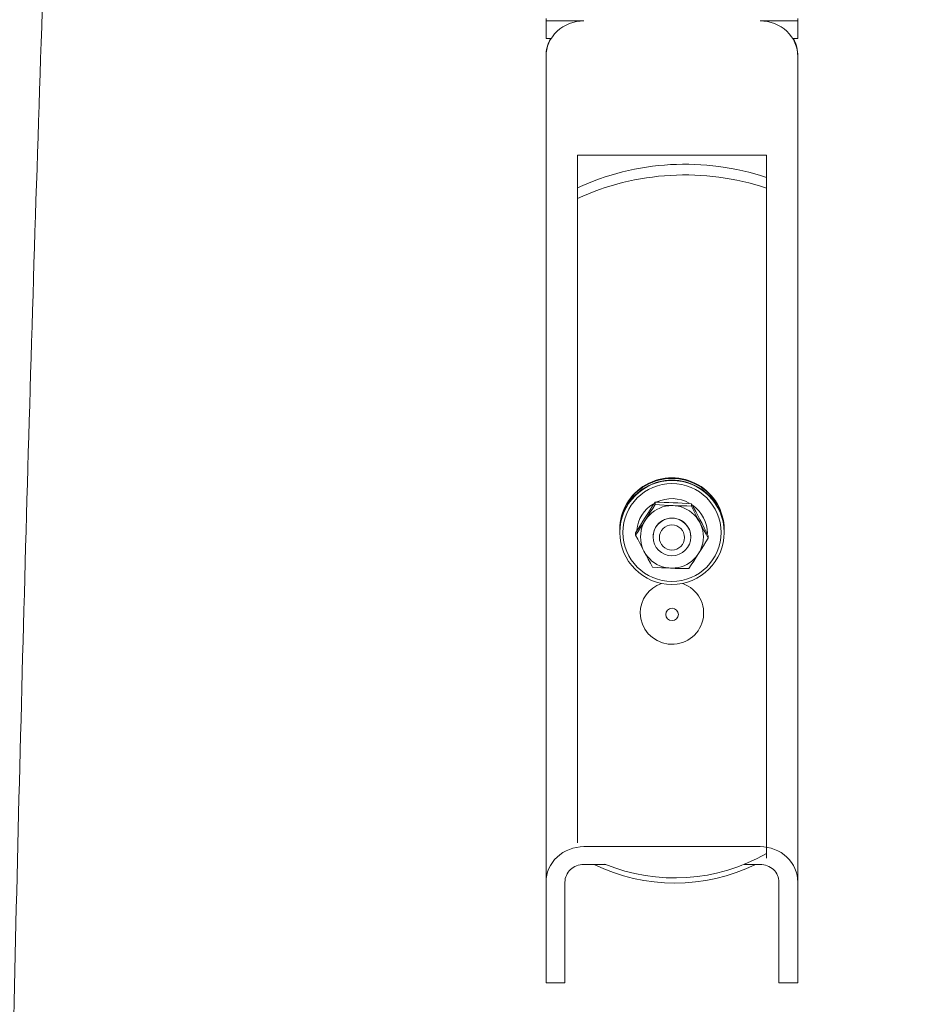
# Model space of a CAD drawing. Header units: millimetres. Extents: x -2674 to -2203, y -551 to -52.
# Tile 122 of 136: x -2281.39 to -2279.97, y -79.42 to -77.85. Entities that reach past the tile are written whole.
import ezdxf
from ezdxf.lldxf.tags import DXFTag

# ---------------------------------------------------------------- set-up
doc = ezdxf.new("R2010")
doc.units = ezdxf.units.MM
doc.layers.add('layer 1', color=7, linetype='Continuous')
tags = doc.linetypes.add('New Line14', pattern=[28.3, 19, -3.1, 3.1, -3.1]).pattern_tags.tags
tags[10:11] = [DXFTag(74, 4), DXFTag(75, 0), DXFTag(340, '0'), DXFTag(46, 1.0), DXFTag(50, 0.0), DXFTag(44, 0.0), DXFTag(45, 0.0)]
tags[8:9] = [DXFTag(74, 4), DXFTag(75, 0), DXFTag(340, '0'), DXFTag(46, 1.0), DXFTag(50, 0.0), DXFTag(44, 0.0), DXFTag(45, 0.0)]
tags[6:7] = [DXFTag(74, 4), DXFTag(75, 0), DXFTag(340, '0'), DXFTag(46, 1.0), DXFTag(50, 0.0), DXFTag(44, 0.0), DXFTag(45, 0.0)]
tags[4:5] = [DXFTag(74, 4), DXFTag(75, 0), DXFTag(340, '0'), DXFTag(46, 1.0), DXFTag(50, 0.0), DXFTag(44, 0.0), DXFTag(45, 0.0)]

msp = doc.modelspace()

# ---------------------------------------------------------------- linework, layer by layer
at = {"layer": 'layer 1', "linetype": 'New Line14', "lineweight": 9}
msp.add_open_spline([(-2280.0439, -71.8976), (-2280.0439, -71.8882), (-2280.0439, -71.8788), (-2280.0439, -71.8694), (-2280.0439, -71.8694), (-2280.0439, -70.0266), (-2280.5506, -70.2383), (-2280.8821, -71.7217), (-2280.8821, -71.7217), (-2281.3964, -74.023), (-2281.4891, -79.3852), (-2281.5114, -82.6398), (-2281.5114, -82.6398), (-2281.5256, -84.72), (-2281.5111, -85.9392), (-2281.5111, -88.5338), (-2281.5111, -88.5338), (-2281.5111, -88.5391), (-2281.5111, -88.5445), (-2281.5111, -88.5498), (-2281.5111, -88.5498), (-2281.5111, -92.7162), (-2281.68, -96.4901), (-2281.68, -100.6565), (-2281.68, -100.6565), (-2281.68, -100.6582), (-2281.68, -100.6599), (-2281.68, -100.6615)], degree=3, knots=[0, 0, 0, 0, 0.125, 0.125, 0.125, 0.125, 0.25, 0.25, 0.25, 0.25, 0.375, 0.375, 0.375, 0.375, 0.5, 0.5, 0.5, 0.5, 0.625, 0.625, 0.625, 0.625, 0.75, 0.75, 0.75, 0.75, 1, 1, 1, 1], dxfattribs=at)
at = {"layer": 'layer 1', "lineweight": 9}
for points, knots in [([(-2279.974, -71.8788), (-2279.9748, -71.7597), (-2279.9758, -71.6586), (-2279.9792, -71.5606), (-2279.9792, -71.5606), (-2279.9823, -71.4688), (-2279.9875, -71.3796), (-2279.9941, -71.2977), (-2279.9941, -71.2977), (-2279.9999, -71.2251), (-2280.0069, -71.1581), (-2280.015, -71.0959), (-2280.015, -71.0959), (-2280.0221, -71.0412), (-2280.0302, -70.9901), (-2280.0391, -70.9429), (-2280.0391, -70.9429), (-2280.047, -70.9008), (-2280.0556, -70.8617), (-2280.0649, -70.8255), (-2280.0649, -70.8255), (-2280.0731, -70.7934), (-2280.0819, -70.7636), (-2280.0912, -70.7362), (-2280.0912, -70.7362), (-2280.0992, -70.7123), (-2280.1077, -70.6901), (-2280.1168, -70.6693), (-2280.1168, -70.6693), (-2280.1259, -70.6483), (-2280.1357, -70.6287), (-2280.1464, -70.6103), (-2280.1464, -70.6103), (-2280.1598, -70.5875), (-2280.1747, -70.5666), (-2280.1907, -70.5489), (-2280.1907, -70.5489), (-2280.2096, -70.528), (-2280.2301, -70.5116), (-2280.2512, -70.5), (-2280.2512, -70.5), (-2280.2706, -70.4893), (-2280.2905, -70.4826), (-2280.311, -70.4797), (-2280.311, -70.4797), (-2280.3276, -70.4774), (-2280.3446, -70.4777), (-2280.3612, -70.4803), (-2280.3612, -70.4803), (-2280.3841, -70.484), (-2280.4064, -70.4922), (-2280.4279, -70.5041), (-2280.4279, -70.5041), (-2280.4529, -70.5179), (-2280.4769, -70.5368), (-2280.5003, -70.5601), (-2280.5003, -70.5601), (-2280.5248, -70.5844), (-2280.5487, -70.6137), (-2280.572, -70.6474), (-2280.572, -70.6474), (-2280.5951, -70.6809), (-2280.6177, -70.7187), (-2280.6397, -70.7602), (-2280.6397, -70.7602), (-2280.6616, -70.8015), (-2280.6829, -70.8465), (-2280.7041, -70.8957), (-2280.7041, -70.8957), (-2280.7256, -70.9456), (-2280.747, -71), (-2280.7681, -71.0586), (-2280.7681, -71.0586), (-2280.7896, -71.1185), (-2280.811, -71.1829), (-2280.8319, -71.2516), (-2280.8319, -71.2516), (-2280.8532, -71.3215), (-2280.8741, -71.3958), (-2280.8946, -71.4749), (-2280.8946, -71.4749), (-2280.9128, -71.5451), (-2280.9307, -71.619), (-2280.9481, -71.6963), (-2280.9481, -71.6963), (-2280.9602, -71.7503), (-2280.9721, -71.806), (-2280.9838, -71.8633), (-2280.9838, -71.8633), (-2280.994, -71.9132), (-2281.004, -71.9644), (-2281.0138, -72.0168), (-2281.0138, -72.0168), (-2281.0257, -72.0801), (-2281.0374, -72.1451), (-2281.0488, -72.2119), (-2281.0488, -72.2119), (-2281.0625, -72.2923), (-2281.0759, -72.3752), (-2281.089, -72.4603), (-2281.089, -72.4603), (-2281.1032, -72.5532), (-2281.117, -72.6488), (-2281.1304, -72.7468), (-2281.1304, -72.7468), (-2281.1434, -72.8415), (-2281.156, -72.9386), (-2281.1682, -73.0376), (-2281.1682, -73.0376), (-2281.1799, -73.1333), (-2281.1914, -73.2308), (-2281.2024, -73.33), (-2281.2024, -73.33), (-2281.2272, -73.552), (-2281.2503, -73.7827), (-2281.2718, -74.0201), (-2281.2718, -74.0201), (-2281.2932, -74.2565), (-2281.313, -74.4995), (-2281.3314, -74.7475), (-2281.3314, -74.7475), (-2281.3498, -74.9957), (-2281.3668, -75.249), (-2281.3825, -75.5059), (-2281.3825, -75.5059), (-2281.3982, -75.7629), (-2281.4126, -76.0235), (-2281.4259, -76.2865), (-2281.4259, -76.2865), (-2281.4392, -76.5497), (-2281.4513, -76.8154), (-2281.4624, -77.0824), (-2281.4624, -77.0824), (-2281.4735, -77.3495), (-2281.4836, -77.6179), (-2281.4928, -77.8867), (-2281.4928, -77.8867), (-2281.502, -78.1554), (-2281.5102, -78.4245), (-2281.5177, -78.693), (-2281.5177, -78.693), (-2281.5252, -78.9615), (-2281.5318, -79.2293), (-2281.5378, -79.4954), (-2281.5378, -79.4954), (-2281.5437, -79.7612), (-2281.5489, -80.0253), (-2281.5535, -80.2864), (-2281.5535, -80.2864), (-2281.5581, -80.5473), (-2281.5621, -80.8051), (-2281.5655, -81.0584), (-2281.5655, -81.0584), (-2281.5689, -81.3112), (-2281.5718, -81.5594), (-2281.5743, -81.8013), (-2281.5743, -81.8013), (-2281.5767, -82.0428), (-2281.5787, -82.278), (-2281.5804, -82.5042), (-2281.5804, -82.5042), (-2281.5821, -82.7302), (-2281.5834, -82.9472), (-2281.5844, -83.1562), (-2281.5844, -83.1562), (-2281.5854, -83.3661), (-2281.5862, -83.568), (-2281.5867, -83.765), (-2281.5867, -83.765), (-2281.5872, -83.9627), (-2281.5875, -84.1555), (-2281.5876, -84.3469), (-2281.5876, -84.3469), (-2281.5877, -84.5385), (-2281.5876, -84.7287), (-2281.5873, -84.9214), (-2281.5873, -84.9214), (-2281.5871, -85.1133), (-2281.5867, -85.3076), (-2281.5863, -85.5085), (-2281.5863, -85.5085), (-2281.5858, -85.7076), (-2281.5853, -85.9132), (-2281.5848, -86.1287), (-2281.5848, -86.1287), (-2281.5843, -86.2883), (-2281.5839, -86.4533), (-2281.5835, -86.6245), (-2281.5835, -86.6245), (-2281.5831, -86.7946), (-2281.5827, -86.9709), (-2281.5824, -87.1526), (-2281.5824, -87.1526), (-2281.5821, -87.3083), (-2281.5818, -87.4681), (-2281.5816, -87.6307), (-2281.5816, -87.6307), (-2281.5814, -87.7968), (-2281.5813, -87.9658), (-2281.5811, -88.1359), (-2281.5811, -88.1359), (-2281.581, -88.3122), (-2281.5809, -88.4896), (-2281.5811, -88.6669), (-2281.5811, -88.6669), (-2281.5812, -88.842), (-2281.5816, -89.0169), (-2281.5823, -89.1915), (-2281.5823, -89.1915), (-2281.583, -89.3641), (-2281.584, -89.5363), (-2281.5852, -89.708), (-2281.5852, -89.708), (-2281.5864, -89.8786), (-2281.5878, -90.0486), (-2281.5894, -90.218), (-2281.5894, -90.218), (-2281.5911, -90.3868), (-2281.5929, -90.555), (-2281.595, -90.7225), (-2281.595, -90.7225), (-2281.5992, -91.0729), (-2281.6043, -91.4201), (-2281.6099, -91.764), (-2281.6099, -91.764), (-2281.6155, -92.1085), (-2281.6216, -92.4498), (-2281.6282, -92.7888), (-2281.6282, -92.7888), (-2281.6347, -93.1282), (-2281.6416, -93.4652), (-2281.6486, -93.8012), (-2281.6486, -93.8012), (-2281.6556, -94.1373), (-2281.6627, -94.4723), (-2281.6699, -94.8076), (-2281.6699, -94.8076), (-2281.677, -95.1427), (-2281.6841, -95.4781), (-2281.6909, -95.815), (-2281.6909, -95.815), (-2281.696, -96.0619), (-2281.7009, -96.3096), (-2281.7056, -96.5586), (-2281.7056, -96.5586), (-2281.7103, -96.8073), (-2281.7148, -97.0574), (-2281.719, -97.3091), (-2281.719, -97.3091), (-2281.7231, -97.5559), (-2281.727, -97.8044), (-2281.7305, -98.0545), (-2281.7305, -98.0545), (-2281.7318, -98.1501), (-2281.7331, -98.2459), (-2281.7343, -98.342), (-2281.7343, -98.342), (-2281.7356, -98.4397), (-2281.7367, -98.5378), (-2281.7379, -98.6361), (-2281.7379, -98.6361), (-2281.7393, -98.7589), (-2281.7406, -98.8822), (-2281.7417, -99.0056), (-2281.7417, -99.0056), (-2281.7432, -99.1579), (-2281.7445, -99.3104), (-2281.7456, -99.4649), (-2281.7456, -99.4649), (-2281.7469, -99.6491), (-2281.748, -99.8363), (-2281.7487, -100.016), (-2281.7487, -100.016), (-2281.7493, -100.1767), (-2281.7496, -100.3313), (-2281.7498, -100.5015)], [0, 0, 0, 0, 0.014286, 0.014286, 0.014286, 0.014286, 0.028571, 0.028571, 0.028571, 0.028571, 0.042857, 0.042857, 0.042857, 0.042857, 0.057143, 0.057143, 0.057143, 0.057143, 0.071429, 0.071429, 0.071429, 0.071429, 0.085714, 0.085714, 0.085714, 0.085714, 0.1, 0.1, 0.1, 0.1, 0.114286, 0.114286, 0.114286, 0.114286, 0.128571, 0.128571, 0.128571, 0.128571, 0.142857, 0.142857, 0.142857, 0.142857, 0.157143, 0.157143, 0.157143, 0.157143, 0.171429, 0.171429, 0.171429, 0.171429, 0.185714, 0.185714, 0.185714, 0.185714, 0.2, 0.2, 0.2, 0.2, 0.214286, 0.214286, 0.214286, 0.214286, 0.228571, 0.228571, 0.228571, 0.228571, 0.242857, 0.242857, 0.242857, 0.242857, 0.257143, 0.257143, 0.257143, 0.257143, 0.271429, 0.271429, 0.271429, 0.271429, 0.285714, 0.285714, 0.285714, 0.285714, 0.3, 0.3, 0.3, 0.3, 0.314286, 0.314286, 0.314286, 0.314286, 0.328571, 0.328571, 0.328571, 0.328571, 0.342857, 0.342857, 0.342857, 0.342857, 0.357143, 0.357143, 0.357143, 0.357143, 0.371429, 0.371429, 0.371429, 0.371429, 0.385714, 0.385714, 0.385714, 0.385714, 0.4, 0.4, 0.4, 0.4, 0.414286, 0.414286, 0.414286, 0.414286, 0.428571, 0.428571, 0.428571, 0.428571, 0.442857, 0.442857, 0.442857, 0.442857, 0.457143, 0.457143, 0.457143, 0.457143, 0.471429, 0.471429, 0.471429, 0.471429, 0.485714, 0.485714, 0.485714, 0.485714, 0.5, 0.5, 0.5, 0.5, 0.514286, 0.514286, 0.514286, 0.514286, 0.528571, 0.528571, 0.528571, 0.528571, 0.542857, 0.542857, 0.542857, 0.542857, 0.557143, 0.557143, 0.557143, 0.557143, 0.571429, 0.571429, 0.571429, 0.571429, 0.585714, 0.585714, 0.585714, 0.585714, 0.6, 0.6, 0.6, 0.6, 0.614286, 0.614286, 0.614286, 0.614286, 0.628571, 0.628571, 0.628571, 0.628571, 0.642857, 0.642857, 0.642857, 0.642857, 0.657143, 0.657143, 0.657143, 0.657143, 0.671429, 0.671429, 0.671429, 0.671429, 0.685714, 0.685714, 0.685714, 0.685714, 0.7, 0.7, 0.7, 0.7, 0.714286, 0.714286, 0.714286, 0.714286, 0.728571, 0.728571, 0.728571, 0.728571, 0.742857, 0.742857, 0.742857, 0.742857, 0.757143, 0.757143, 0.757143, 0.757143, 0.771429, 0.771429, 0.771429, 0.771429, 0.785714, 0.785714, 0.785714, 0.785714, 0.8, 0.8, 0.8, 0.8, 0.814286, 0.814286, 0.814286, 0.814286, 0.828571, 0.828571, 0.828571, 0.828571, 0.842857, 0.842857, 0.842857, 0.842857, 0.857143, 0.857143, 0.857143, 0.857143, 0.871429, 0.871429, 0.871429, 0.871429, 0.885714, 0.885714, 0.885714, 0.885714, 0.9, 0.9, 0.9, 0.9, 0.914286, 0.914286, 0.914286, 0.914286, 0.928571, 0.928571, 0.928571, 0.928571, 0.942857, 0.942857, 0.942857, 0.942857, 0.957143, 0.957143, 0.957143, 0.957143, 0.971429, 0.971429, 0.971429, 0.971429, 1, 1, 1, 1]), ([(-2281.6099, -100.5015), (-2281.6097, -100.3513), (-2281.6094, -100.2139), (-2281.6089, -100.0713), (-2281.6089, -100.0713), (-2281.6084, -99.9044), (-2281.6074, -99.7305), (-2281.6063, -99.5592), (-2281.6063, -99.5592), (-2281.6053, -99.4125), (-2281.6042, -99.2678), (-2281.6029, -99.1232), (-2281.6029, -99.1232), (-2281.6018, -99.0026), (-2281.6006, -98.8819), (-2281.5993, -98.7618), (-2281.5993, -98.7618), (-2281.5982, -98.6654), (-2281.5971, -98.5693), (-2281.596, -98.4735), (-2281.596, -98.4735), (-2281.5949, -98.3868), (-2281.5938, -98.3003), (-2281.5927, -98.2139), (-2281.5927, -98.2139), (-2281.5899, -98.0056), (-2281.5869, -97.7985), (-2281.5836, -97.5925), (-2281.5836, -97.5925), (-2281.5803, -97.3807), (-2281.5767, -97.1702), (-2281.573, -96.9607), (-2281.573, -96.9607), (-2281.5663, -96.5854), (-2281.559, -96.2134), (-2281.5515, -95.8434), (-2281.5515, -95.8434), (-2281.544, -95.4732), (-2281.5362, -95.1049), (-2281.5284, -94.7369), (-2281.5284, -94.7369), (-2281.5214, -94.4084), (-2281.5144, -94.08), (-2281.5075, -93.7505), (-2281.5075, -93.7505), (-2281.5007, -93.4213), (-2281.494, -93.0911), (-2281.4876, -92.7586), (-2281.4876, -92.7586), (-2281.4812, -92.4266), (-2281.4752, -92.0925), (-2281.4697, -91.7553), (-2281.4697, -91.7553), (-2281.4643, -91.4188), (-2281.4593, -91.0793), (-2281.4552, -90.7366), (-2281.4552, -90.7366), (-2281.4528, -90.5421), (-2281.4507, -90.3466), (-2281.4488, -90.1502), (-2281.4488, -90.1502), (-2281.447, -89.9529), (-2281.4454, -89.7546), (-2281.4442, -89.5557), (-2281.4442, -89.5557), (-2281.443, -89.3548), (-2281.4421, -89.1533), (-2281.4416, -88.9513), (-2281.4416, -88.9513), (-2281.4411, -88.7448), (-2281.441, -88.538), (-2281.4411, -88.3316), (-2281.4411, -88.3316), (-2281.4412, -88.1298), (-2281.4413, -87.9284), (-2281.4415, -87.7308), (-2281.4415, -87.7308), (-2281.4418, -87.5386), (-2281.442, -87.3499), (-2281.4424, -87.1668), (-2281.4424, -87.1668), (-2281.4427, -86.9839), (-2281.4431, -86.8065), (-2281.4435, -86.6352), (-2281.4435, -86.6352), (-2281.4439, -86.463), (-2281.4444, -86.2971), (-2281.4448, -86.1366), (-2281.4448, -86.1366), (-2281.4453, -85.9203), (-2281.4459, -85.714), (-2281.4463, -85.5143), (-2281.4463, -85.5143), (-2281.4468, -85.3131), (-2281.4471, -85.1186), (-2281.4474, -84.9267), (-2281.4474, -84.9267), (-2281.4476, -84.7343), (-2281.4477, -84.5444), (-2281.4476, -84.3532), (-2281.4476, -84.3532), (-2281.4475, -84.1625), (-2281.4473, -83.9705), (-2281.4468, -83.7737), (-2281.4468, -83.7737), (-2281.4463, -83.5778), (-2281.4455, -83.3772), (-2281.4445, -83.1686), (-2281.4445, -83.1686), (-2281.4435, -82.9611), (-2281.4422, -82.7458), (-2281.4406, -82.5217), (-2281.4406, -82.5217), (-2281.4389, -82.2975), (-2281.437, -82.0644), (-2281.4346, -81.825), (-2281.4346, -81.825), (-2281.4322, -81.5852), (-2281.4293, -81.339), (-2281.426, -81.0883), (-2281.426, -81.0883), (-2281.4226, -80.8371), (-2281.4187, -80.5814), (-2281.4142, -80.3225), (-2281.4142, -80.3225), (-2281.4097, -80.0635), (-2281.4045, -79.8014), (-2281.3987, -79.5375), (-2281.3987, -79.5375), (-2281.3929, -79.2733), (-2281.3863, -79.0074), (-2281.379, -78.7407), (-2281.379, -78.7407), (-2281.3717, -78.4741), (-2281.3636, -78.2068), (-2281.3546, -77.9398), (-2281.3546, -77.9398), (-2281.3456, -77.6728), (-2281.3357, -77.4061), (-2281.3248, -77.1407), (-2281.3248, -77.1407), (-2281.3139, -76.8754), (-2281.302, -76.6114), (-2281.2889, -76.3497), (-2281.2889, -76.3497), (-2281.2759, -76.0883), (-2281.2618, -75.8293), (-2281.2464, -75.5737), (-2281.2464, -75.5737), (-2281.231, -75.3183), (-2281.2144, -75.0665), (-2281.1963, -74.8195), (-2281.1963, -74.8195), (-2281.1783, -74.5729), (-2281.159, -74.3312), (-2281.138, -74.0958), (-2281.138, -74.0958), (-2281.1171, -73.8603), (-2281.0946, -73.6312), (-2281.0705, -73.4105), (-2281.0705, -73.4105), (-2281.0598, -73.3124), (-2281.0488, -73.216), (-2281.0374, -73.1215), (-2281.0374, -73.1215), (-2281.0256, -73.0235), (-2281.0135, -72.9274), (-2281.001, -72.8336), (-2281.001, -72.8336), (-2280.988, -72.7364), (-2280.9746, -72.6416), (-2280.9609, -72.5493), (-2280.9609, -72.5493), (-2280.9477, -72.4609), (-2280.9342, -72.3748), (-2280.9203, -72.2913), (-2280.9203, -72.2913), (-2280.9086, -72.2212), (-2280.8967, -72.1529), (-2280.8845, -72.0866), (-2280.8845, -72.0866), (-2280.8746, -72.0327), (-2280.8645, -71.9801), (-2280.8543, -71.9288), (-2280.8543, -71.9288), (-2280.8433, -71.8739), (-2280.8322, -71.8206), (-2280.8209, -71.769), (-2280.8209, -71.769), (-2280.8045, -71.6941), (-2280.7877, -71.6229), (-2280.7706, -71.555), (-2280.7706, -71.555), (-2280.7507, -71.4758), (-2280.7304, -71.4013), (-2280.7098, -71.3317), (-2280.7098, -71.3317), (-2280.6894, -71.2624), (-2280.6687, -71.198), (-2280.6478, -71.1382), (-2280.6478, -71.1382), (-2280.6174, -71.0509), (-2280.5866, -70.9737), (-2280.5564, -70.9077), (-2280.5564, -70.9077), (-2280.5265, -70.8425), (-2280.4971, -70.7883), (-2280.4699, -70.7457), (-2280.4699, -70.7457), (-2280.4561, -70.7243), (-2280.4429, -70.7058), (-2280.4302, -70.6899), (-2280.4302, -70.6899), (-2280.4175, -70.6741), (-2280.4053, -70.6609), (-2280.394, -70.6505), (-2280.394, -70.6505), (-2280.3837, -70.6409), (-2280.3741, -70.6337), (-2280.3653, -70.6285), (-2280.3653, -70.6285), (-2280.3576, -70.624), (-2280.3505, -70.621), (-2280.3441, -70.6194), (-2280.3441, -70.6194), (-2280.338, -70.6179), (-2280.3326, -70.6177), (-2280.3273, -70.6186), (-2280.3273, -70.6186), (-2280.3207, -70.6198), (-2280.3142, -70.6227), (-2280.3078, -70.6274), (-2280.3078, -70.6274), (-2280.3006, -70.6328), (-2280.2934, -70.6405), (-2280.2856, -70.6511), (-2280.2856, -70.6511), (-2280.279, -70.6601), (-2280.2719, -70.6713), (-2280.264, -70.686), (-2280.264, -70.686), (-2280.2575, -70.6978), (-2280.2506, -70.712), (-2280.2434, -70.7287), (-2280.2434, -70.7287), (-2280.2364, -70.7451), (-2280.2293, -70.7639), (-2280.2224, -70.7846), (-2280.2224, -70.7846), (-2280.2145, -70.8084), (-2280.2068, -70.8346), (-2280.1995, -70.8635), (-2280.1995, -70.8635), (-2280.1912, -70.8961), (-2280.1834, -70.932), (-2280.1761, -70.9712), (-2280.1761, -70.9712), (-2280.1678, -71.0152), (-2280.1603, -71.0634), (-2280.1535, -71.1155), (-2280.1535, -71.1155), (-2280.1458, -71.1748), (-2280.1392, -71.2392), (-2280.1335, -71.3095), (-2280.1335, -71.3095), (-2280.1272, -71.3889), (-2280.1221, -71.4757), (-2280.1191, -71.5656), (-2280.1191, -71.5656), (-2280.1164, -71.6445), (-2280.1152, -71.7257), (-2280.1145, -71.8171)], [0, 0, 0, 0, 0.014493, 0.014493, 0.014493, 0.014493, 0.028986, 0.028986, 0.028986, 0.028986, 0.043478, 0.043478, 0.043478, 0.043478, 0.057971, 0.057971, 0.057971, 0.057971, 0.072464, 0.072464, 0.072464, 0.072464, 0.086957, 0.086957, 0.086957, 0.086957, 0.101449, 0.101449, 0.101449, 0.101449, 0.115942, 0.115942, 0.115942, 0.115942, 0.130435, 0.130435, 0.130435, 0.130435, 0.144928, 0.144928, 0.144928, 0.144928, 0.15942, 0.15942, 0.15942, 0.15942, 0.173913, 0.173913, 0.173913, 0.173913, 0.188406, 0.188406, 0.188406, 0.188406, 0.202899, 0.202899, 0.202899, 0.202899, 0.217391, 0.217391, 0.217391, 0.217391, 0.231884, 0.231884, 0.231884, 0.231884, 0.246377, 0.246377, 0.246377, 0.246377, 0.26087, 0.26087, 0.26087, 0.26087, 0.275362, 0.275362, 0.275362, 0.275362, 0.289855, 0.289855, 0.289855, 0.289855, 0.304348, 0.304348, 0.304348, 0.304348, 0.318841, 0.318841, 0.318841, 0.318841, 0.333333, 0.333333, 0.333333, 0.333333, 0.347826, 0.347826, 0.347826, 0.347826, 0.362319, 0.362319, 0.362319, 0.362319, 0.376812, 0.376812, 0.376812, 0.376812, 0.391304, 0.391304, 0.391304, 0.391304, 0.405797, 0.405797, 0.405797, 0.405797, 0.42029, 0.42029, 0.42029, 0.42029, 0.434783, 0.434783, 0.434783, 0.434783, 0.449275, 0.449275, 0.449275, 0.449275, 0.463768, 0.463768, 0.463768, 0.463768, 0.478261, 0.478261, 0.478261, 0.478261, 0.492754, 0.492754, 0.492754, 0.492754, 0.507246, 0.507246, 0.507246, 0.507246, 0.521739, 0.521739, 0.521739, 0.521739, 0.536232, 0.536232, 0.536232, 0.536232, 0.550725, 0.550725, 0.550725, 0.550725, 0.565217, 0.565217, 0.565217, 0.565217, 0.57971, 0.57971, 0.57971, 0.57971, 0.594203, 0.594203, 0.594203, 0.594203, 0.608696, 0.608696, 0.608696, 0.608696, 0.623188, 0.623188, 0.623188, 0.623188, 0.637681, 0.637681, 0.637681, 0.637681, 0.652174, 0.652174, 0.652174, 0.652174, 0.666667, 0.666667, 0.666667, 0.666667, 0.681159, 0.681159, 0.681159, 0.681159, 0.695652, 0.695652, 0.695652, 0.695652, 0.710145, 0.710145, 0.710145, 0.710145, 0.724638, 0.724638, 0.724638, 0.724638, 0.73913, 0.73913, 0.73913, 0.73913, 0.753623, 0.753623, 0.753623, 0.753623, 0.768116, 0.768116, 0.768116, 0.768116, 0.782609, 0.782609, 0.782609, 0.782609, 0.797101, 0.797101, 0.797101, 0.797101, 0.811594, 0.811594, 0.811594, 0.811594, 0.826087, 0.826087, 0.826087, 0.826087, 0.84058, 0.84058, 0.84058, 0.84058, 0.855072, 0.855072, 0.855072, 0.855072, 0.869565, 0.869565, 0.869565, 0.869565, 0.884058, 0.884058, 0.884058, 0.884058, 0.898551, 0.898551, 0.898551, 0.898551, 0.913043, 0.913043, 0.913043, 0.913043, 0.927536, 0.927536, 0.927536, 0.927536, 0.942029, 0.942029, 0.942029, 0.942029, 0.956522, 0.956522, 0.956522, 0.956522, 0.971014, 0.971014, 0.971014, 0.971014, 1, 1, 1, 1]), ([(-2280.491, -77.8552), (-2280.5069, -77.8552), (-2280.5222, -77.8611), (-2280.5334, -77.8717), (-2280.5334, -77.8717), (-2280.5447, -77.8823), (-2280.551, -77.8966), (-2280.551, -77.9116)], [0, 0, 0, 0, 0.333333, 0.333333, 0.333333, 0.333333, 1, 1, 1, 1]), ([(-2280.151, -77.9116), (-2280.151, -77.8966), (-2280.1573, -77.8823), (-2280.1686, -77.8717), (-2280.1686, -77.8717), (-2280.1798, -77.8611), (-2280.1951, -77.8552), (-2280.211, -77.8552)], [0, 0, 0, 0, 0.333333, 0.333333, 0.333333, 0.333333, 1, 1, 1, 1]), ([(-2280.2681, -78.663), (-2280.2681, -78.6338), (-2280.2839, -78.6068), (-2280.3095, -78.5922), (-2280.3095, -78.5922), (-2280.3352, -78.5776), (-2280.3668, -78.5776), (-2280.3925, -78.5922), (-2280.3925, -78.5922), (-2280.4181, -78.6068), (-2280.4339, -78.6338), (-2280.4339, -78.663)], [0, 0, 0, 0, 0.25, 0.25, 0.25, 0.25, 0.5, 0.5, 0.5, 0.5, 1, 1, 1, 1]), ([(-2280.2681, -78.664), (-2280.2681, -78.6348), (-2280.2839, -78.6078), (-2280.3095, -78.5932), (-2280.3095, -78.5932), (-2280.3352, -78.5786), (-2280.3668, -78.5786), (-2280.3925, -78.5932), (-2280.3925, -78.5932), (-2280.4181, -78.6078), (-2280.4339, -78.6348), (-2280.4339, -78.664)], [0, 0, 0, 0, 0.25, 0.25, 0.25, 0.25, 0.5, 0.5, 0.5, 0.5, 1, 1, 1, 1]), ([(-2280.2681, -78.6675), (-2280.2681, -78.638), (-2280.2839, -78.6107), (-2280.3095, -78.596), (-2280.3095, -78.596), (-2280.3352, -78.5812), (-2280.3668, -78.5812), (-2280.3925, -78.596), (-2280.3925, -78.596), (-2280.4181, -78.6107), (-2280.4339, -78.638), (-2280.4339, -78.6675)], [0, 0, 0, 0, 0.25, 0.25, 0.25, 0.25, 0.5, 0.5, 0.5, 0.5, 1, 1, 1, 1]), ([(-2280.2681, -78.668), (-2280.2681, -78.6224), (-2280.3052, -78.5854), (-2280.351, -78.5854), (-2280.351, -78.5854), (-2280.3968, -78.5854), (-2280.4339, -78.6224), (-2280.4339, -78.668), (-2280.4339, -78.668), (-2280.4339, -78.7137), (-2280.3968, -78.7507), (-2280.351, -78.7507), (-2280.351, -78.7507), (-2280.3052, -78.7507), (-2280.2681, -78.7137), (-2280.2681, -78.668)], [0, 0, 0, 0, 0.2, 0.2, 0.2, 0.2, 0.4, 0.4, 0.4, 0.4, 0.6, 0.6, 0.6, 0.6, 1, 1, 1, 1]), ([(-2280.273, -78.668), (-2280.273, -78.6251), (-2280.3079, -78.5903), (-2280.351, -78.5903), (-2280.351, -78.5903), (-2280.3941, -78.5903), (-2280.429, -78.6251), (-2280.429, -78.668), (-2280.429, -78.668), (-2280.429, -78.711), (-2280.3941, -78.7457), (-2280.351, -78.7457), (-2280.351, -78.7457), (-2280.3079, -78.7457), (-2280.273, -78.711), (-2280.273, -78.668)], [0, 0, 0, 0, 0.2, 0.2, 0.2, 0.2, 0.4, 0.4, 0.4, 0.4, 0.6, 0.6, 0.6, 0.6, 1, 1, 1, 1]), ([(-2280.4009, -78.675), (-2280.4009, -78.7025), (-2280.3786, -78.7247), (-2280.351, -78.7247), (-2280.351, -78.7247), (-2280.3234, -78.7247), (-2280.3011, -78.7025), (-2280.3011, -78.675), (-2280.3011, -78.675), (-2280.3011, -78.6476), (-2280.3234, -78.6253), (-2280.351, -78.6253), (-2280.351, -78.6253), (-2280.3786, -78.6253), (-2280.4009, -78.6476), (-2280.4009, -78.675)], [0, 0, 0, 0, 0.2, 0.2, 0.2, 0.2, 0.4, 0.4, 0.4, 0.4, 0.6, 0.6, 0.6, 0.6, 1, 1, 1, 1]), ([(-2280.321, -78.675), (-2280.321, -78.6643), (-2280.3267, -78.6545), (-2280.336, -78.6491), (-2280.336, -78.6491), (-2280.3453, -78.6438), (-2280.3567, -78.6438), (-2280.366, -78.6491), (-2280.366, -78.6491), (-2280.3753, -78.6545), (-2280.381, -78.6643), (-2280.381, -78.675)], [0, 0, 0, 0, 0.25, 0.25, 0.25, 0.25, 0.5, 0.5, 0.5, 0.5, 1, 1, 1, 1]), ([(-2280.381, -78.6752), (-2280.381, -78.6917), (-2280.3676, -78.7051), (-2280.351, -78.7051), (-2280.351, -78.7051), (-2280.3344, -78.7051), (-2280.321, -78.6917), (-2280.321, -78.6752), (-2280.321, -78.6752), (-2280.321, -78.6587), (-2280.3344, -78.6453), (-2280.351, -78.6453), (-2280.351, -78.6453), (-2280.3676, -78.6453), (-2280.381, -78.6587), (-2280.381, -78.6752)], [0, 0, 0, 0, 0.2, 0.2, 0.2, 0.2, 0.4, 0.4, 0.4, 0.4, 0.6, 0.6, 0.6, 0.6, 1, 1, 1, 1]), ([(-2280.331, -78.6761), (-2280.331, -78.665), (-2280.34, -78.6561), (-2280.351, -78.6561), (-2280.351, -78.6561), (-2280.362, -78.6561), (-2280.371, -78.665), (-2280.371, -78.6761), (-2280.371, -78.6761), (-2280.371, -78.6871), (-2280.362, -78.696), (-2280.351, -78.696), (-2280.351, -78.696), (-2280.34, -78.696), (-2280.331, -78.6871), (-2280.331, -78.6761)], [0, 0, 0, 0, 0.2, 0.2, 0.2, 0.2, 0.4, 0.4, 0.4, 0.4, 0.6, 0.6, 0.6, 0.6, 1, 1, 1, 1]), ([(-2280.4014, -78.7959), (-2280.4014, -78.8211), (-2280.3822, -78.8424), (-2280.3568, -78.8453), (-2280.3568, -78.8453), (-2280.3314, -78.8482), (-2280.3079, -78.8319), (-2280.302, -78.8074), (-2280.302, -78.8074), (-2280.2961, -78.7828), (-2280.3098, -78.7578), (-2280.3338, -78.7492)], [0, 0, 0, 0, 0.25, 0.25, 0.25, 0.25, 0.5, 0.5, 0.5, 0.5, 1, 1, 1, 1]), ([(-2280.3407, -78.7983), (-2280.3407, -78.7928), (-2280.3452, -78.7884), (-2280.3507, -78.7884), (-2280.3507, -78.7884), (-2280.3563, -78.7884), (-2280.3607, -78.7928), (-2280.3607, -78.7983), (-2280.3607, -78.7983), (-2280.3607, -78.8037), (-2280.3563, -78.8081), (-2280.3507, -78.8081), (-2280.3507, -78.8081), (-2280.3452, -78.8081), (-2280.3407, -78.8037), (-2280.3407, -78.7983)], [0, 0, 0, 0, 0.2, 0.2, 0.2, 0.2, 0.4, 0.4, 0.4, 0.4, 0.6, 0.6, 0.6, 0.6, 1, 1, 1, 1]), ([(-2280.491, -79.1672), (-2280.5069, -79.1672), (-2280.5222, -79.1731), (-2280.5334, -79.1837), (-2280.5334, -79.1837), (-2280.5447, -79.1943), (-2280.551, -79.2086), (-2280.551, -79.2236)], [0, 0, 0, 0, 0.333333, 0.333333, 0.333333, 0.333333, 1, 1, 1, 1]), ([(-2280.151, -79.2236), (-2280.151, -79.2086), (-2280.1573, -79.1943), (-2280.1686, -79.1837), (-2280.1686, -79.1837), (-2280.1798, -79.1731), (-2280.1951, -79.1672), (-2280.211, -79.1672)], [0, 0, 0, 0, 0.333333, 0.333333, 0.333333, 0.333333, 1, 1, 1, 1]), ([(-2280.491, -79.1954), (-2280.499, -79.1954), (-2280.5066, -79.1983), (-2280.5122, -79.2036), (-2280.5122, -79.2036), (-2280.5178, -79.2089), (-2280.521, -79.2161), (-2280.521, -79.2236)], [0, 0, 0, 0, 0.333333, 0.333333, 0.333333, 0.333333, 1, 1, 1, 1]), ([(-2280.181, -79.2236), (-2280.181, -79.2161), (-2280.1842, -79.2089), (-2280.1898, -79.2036), (-2280.1898, -79.2036), (-2280.1954, -79.1983), (-2280.203, -79.1954), (-2280.211, -79.1954)], [0, 0, 0, 0, 0.333333, 0.333333, 0.333333, 0.333333, 1, 1, 1, 1])]:
    msp.add_open_spline(points, degree=3, knots=knots, dxfattribs=at)
for points in [[(-2280.551, -77.8552), (-2280.551, -77.8552), (-2280.551, -77.8515), (-2280.551, -77.8515)], [(-2280.551, -77.8834), (-2280.551, -77.8834), (-2280.551, -77.8552), (-2280.551, -77.8552)], [(-2280.491, -77.8552), (-2280.491, -77.8552), (-2280.551, -77.8552), (-2280.551, -77.8552)], [(-2280.491, -77.8552), (-2280.491, -77.8552), (-2280.491, -77.8552), (-2280.491, -77.8552)], [(-2280.151, -77.8552), (-2280.151, -77.8552), (-2280.211, -77.8552), (-2280.211, -77.8552)], [(-2280.211, -77.8552), (-2280.211, -77.8552), (-2280.211, -77.8552), (-2280.211, -77.8552)], [(-2280.151, -77.8515), (-2280.151, -77.8515), (-2280.151, -77.8552), (-2280.151, -77.8552)], [(-2280.151, -77.8834), (-2280.151, -77.8834), (-2280.151, -77.8552), (-2280.151, -77.8552)], [(-2280.543, -77.8834), (-2280.543, -77.8834), (-2280.551, -77.8834), (-2280.551, -77.8834)], [(-2280.544, -77.8834), (-2280.5486, -77.892), (-2280.551, -77.9017), (-2280.551, -77.9115)], [(-2280.151, -77.8834), (-2280.151, -77.8834), (-2280.159, -77.8834), (-2280.159, -77.8834)], [(-2280.151, -77.9115), (-2280.151, -77.9017), (-2280.1534, -77.892), (-2280.158, -77.8834)], [(-2280.551, -77.9116), (-2280.551, -77.9116), (-2280.551, -77.9115), (-2280.551, -77.9115)], [(-2280.551, -79.2236), (-2280.551, -79.2236), (-2280.551, -77.9116), (-2280.551, -77.9116)], [(-2280.151, -77.9115), (-2280.151, -77.9115), (-2280.151, -77.9116), (-2280.151, -77.9116)], [(-2280.151, -77.9116), (-2280.151, -77.9116), (-2280.151, -79.2236), (-2280.151, -79.2236)], [(-2280.501, -78.1206), (-2280.501, -78.1206), (-2280.501, -78.0686), (-2280.501, -78.0686)], [(-2280.201, -78.0686), (-2280.201, -78.0686), (-2280.501, -78.0686), (-2280.501, -78.0686)], [(-2280.201, -78.1039), (-2280.2988, -78.071), (-2280.4095, -78.0772), (-2280.501, -78.1206)], [(-2280.201, -78.1039), (-2280.201, -78.1039), (-2280.201, -78.0686), (-2280.201, -78.0686)], [(-2280.201, -78.1209), (-2280.2988, -78.088), (-2280.4095, -78.0942), (-2280.501, -78.1376)], [(-2280.201, -78.1039), (-2280.201, -78.1039), (-2280.201, -78.1209), (-2280.201, -78.1209)], [(-2280.501, -78.1206), (-2280.501, -78.1206), (-2280.501, -78.1376), (-2280.501, -78.1376)], [(-2280.201, -78.1209), (-2280.201, -78.1209), (-2280.201, -78.2528), (-2280.201, -78.2528)], [(-2280.501, -78.1376), (-2280.501, -78.1376), (-2280.501, -78.2528), (-2280.501, -78.2528)], [(-2280.501, -78.2528), (-2280.501, -78.2528), (-2280.501, -78.2787), (-2280.501, -78.2787)], [(-2280.201, -78.2528), (-2280.201, -78.2528), (-2280.201, -78.2787), (-2280.201, -78.2787)], [(-2280.501, -78.2787), (-2280.501, -78.2787), (-2280.501, -78.3945), (-2280.501, -78.3945)], [(-2280.201, -78.2787), (-2280.201, -78.2787), (-2280.201, -78.3945), (-2280.201, -78.3945)], [(-2280.501, -78.3945), (-2280.501, -78.3945), (-2280.501, -78.4222), (-2280.501, -78.4222)], [(-2280.201, -78.3945), (-2280.201, -78.3945), (-2280.201, -78.4222), (-2280.201, -78.4222)], [(-2280.501, -78.4222), (-2280.501, -78.4222), (-2280.501, -78.8879), (-2280.501, -78.8879)], [(-2280.201, -78.4222), (-2280.201, -78.4222), (-2280.201, -78.8879), (-2280.201, -78.8879)], [(-2280.3778, -78.6199), (-2280.3883, -78.636), (-2280.3986, -78.6522), (-2280.4087, -78.6686)], [(-2280.4087, -78.6723), (-2280.3982, -78.6562), (-2280.3879, -78.64), (-2280.3778, -78.6237)], [(-2280.3809, -78.6228), (-2280.3955, -78.6319), (-2280.4051, -78.6471), (-2280.407, -78.6641)], [(-2280.3778, -78.6237), (-2280.3778, -78.6237), (-2280.3778, -78.6199), (-2280.3778, -78.6199)], [(-2280.3201, -78.6223), (-2280.3393, -78.621), (-2280.3586, -78.6202), (-2280.3778, -78.6199)], [(-2280.3778, -78.6237), (-2280.3586, -78.625), (-2280.3394, -78.6258), (-2280.3201, -78.626)], [(-2280.3235, -78.6214), (-2280.3394, -78.6125), (-2280.3586, -78.6119), (-2280.375, -78.6196)], [(-2280.3201, -78.626), (-2280.3201, -78.626), (-2280.3201, -78.6223), (-2280.3201, -78.6223)], [(-2280.2933, -78.6732), (-2280.302, -78.6561), (-2280.311, -78.6391), (-2280.3201, -78.6223)], [(-2280.2946, -78.6695), (-2280.2949, -78.6521), (-2280.3033, -78.6357), (-2280.3174, -78.6253)], [(-2280.3201, -78.626), (-2280.3114, -78.6431), (-2280.3025, -78.6601), (-2280.2933, -78.6769)], [(-2280.4339, -78.663), (-2280.4339, -78.663), (-2280.4339, -78.664), (-2280.4339, -78.664)], [(-2280.4339, -78.6675), (-2280.4339, -78.6675), (-2280.4339, -78.668), (-2280.4339, -78.668)], [(-2280.4087, -78.6723), (-2280.4087, -78.6723), (-2280.4087, -78.6686), (-2280.4087, -78.6686)], [(-2280.4087, -78.6723), (-2280.4, -78.6894), (-2280.391, -78.7064), (-2280.3819, -78.7232)], [(-2280.2681, -78.664), (-2280.2681, -78.664), (-2280.2681, -78.663), (-2280.2681, -78.663)], [(-2280.2681, -78.668), (-2280.2681, -78.668), (-2280.2681, -78.6675), (-2280.2681, -78.6675)], [(-2280.381, -78.675), (-2280.381, -78.675), (-2280.381, -78.6752), (-2280.381, -78.6752)], [(-2280.3242, -78.7255), (-2280.3137, -78.7095), (-2280.3034, -78.6933), (-2280.2933, -78.6769)], [(-2280.321, -78.6752), (-2280.321, -78.6752), (-2280.321, -78.675), (-2280.321, -78.675)], [(-2280.2933, -78.6769), (-2280.2933, -78.6769), (-2280.2933, -78.6732), (-2280.2933, -78.6732)], [(-2280.3819, -78.7232), (-2280.3627, -78.7245), (-2280.3434, -78.7253), (-2280.3242, -78.7255)], [(-2280.3675, -78.749), (-2280.3878, -78.7559), (-2280.4014, -78.7748), (-2280.4014, -78.7959)], [(-2280.501, -78.8879), (-2280.501, -78.8879), (-2280.501, -78.9124), (-2280.501, -78.9124)], [(-2280.201, -78.8879), (-2280.201, -78.8879), (-2280.201, -78.9124), (-2280.201, -78.9124)], [(-2280.501, -78.9124), (-2280.501, -78.9124), (-2280.501, -79.0126), (-2280.501, -79.0126)], [(-2280.201, -78.9124), (-2280.201, -78.9124), (-2280.201, -79.0126), (-2280.201, -79.0126)], [(-2280.501, -79.0126), (-2280.501, -79.0126), (-2280.501, -79.0378), (-2280.501, -79.0378)], [(-2280.201, -79.0126), (-2280.201, -79.0126), (-2280.201, -79.0378), (-2280.201, -79.0378)], [(-2280.501, -79.0378), (-2280.501, -79.0378), (-2280.501, -79.161), (-2280.501, -79.161)], [(-2280.201, -79.0378), (-2280.201, -79.0378), (-2280.201, -79.1781), (-2280.201, -79.1781)], [(-2280.491, -79.1672), (-2280.491, -79.1672), (-2280.211, -79.1672), (-2280.211, -79.1672)], [(-2280.4577, -79.1949), (-2280.3743, -79.2293), (-2280.2788, -79.2231), (-2280.201, -79.1781)], [(-2280.201, -79.1856), (-2280.201, -79.1856), (-2280.201, -79.1781), (-2280.201, -79.1781)], [(-2280.491, -79.1954), (-2280.491, -79.1954), (-2280.4568, -79.1954), (-2280.4568, -79.1954)], [(-2280.4745, -79.1954), (-2280.3941, -79.2348), (-2280.2989, -79.2348), (-2280.2184, -79.1954)], [(-2280.2361, -79.1954), (-2280.2361, -79.1954), (-2280.211, -79.1954), (-2280.211, -79.1954)], [(-2280.551, -79.3833), (-2280.551, -79.3833), (-2280.551, -79.2236), (-2280.551, -79.2236)], [(-2280.521, -79.3833), (-2280.521, -79.3833), (-2280.521, -79.2236), (-2280.521, -79.2236)], [(-2280.181, -79.2236), (-2280.181, -79.2236), (-2280.181, -79.3833), (-2280.181, -79.3833)], [(-2280.151, -79.2236), (-2280.151, -79.2236), (-2280.151, -79.3833), (-2280.151, -79.3833)], [(-2280.551, -79.3833), (-2280.551, -79.3833), (-2280.521, -79.3833), (-2280.521, -79.3833)], [(-2280.151, -79.3833), (-2280.151, -79.3833), (-2280.181, -79.3833), (-2280.181, -79.3833)]]:
    msp.add_open_spline(points, degree=3, dxfattribs=at)

doc.saveas('drawing.dxf')
